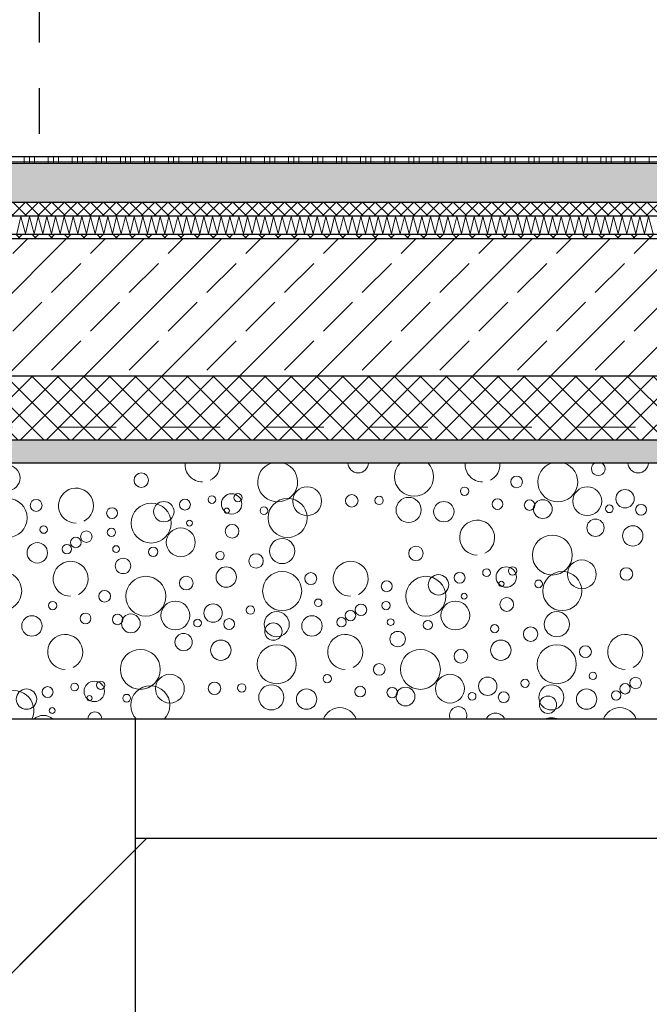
# Model space of a CAD drawing. Header units: metres. Extents: x -14.6 to 48.9, y -22.2 to 2.8.
# Tile 65 of 79: x 20.1 to 21.4, y -12 to -9.9. Entities that reach past the tile are written whole.
import ezdxf

# ---------------------------------------------------------------- set-up
doc = ezdxf.new("R2010")
doc.units = ezdxf.units.M
doc.header["$LTSCALE"] = 0.4
doc.header["$MEASUREMENT"] = 0
for name, pattern in [('Strichlinie eng', [0.115, 0.075, -0.04]), ('Strichlinie sehr weit', [0.875, 0.5, -0.375]), ('Strichlinie_ lang', [0.529167, 0.3175, -0.211667])]:
    doc.linetypes.add(name, pattern=pattern)
doc.layers.get('0').update_dxf_attribs({"color": 8, "lineweight": 9})
doc.layers.get('Defpoints').update_dxf_attribs({"color": 8, "lineweight": 9})
for name, color, linetype in [('EG__..___S_____ZEICHNEN', 8, 'Continuous'), ('Neubau__ GHIW - druckfeste Dämmung u BP', 8, 'Continuous'), ('Neubau__ GHIW - Perimeterdämmung Wand', 8, 'Continuous'), ('Neubau_A - Bodenaustausch', 8, 'Continuous'), ('Neubau_A - Sauberkeitsschicht', 8, 'Continuous'), ('Neubau_A-Bodenplatte', 8, 'Continuous'), ('Neubau_B-Bodenaufbau', 8, 'Continuous'), ('Neubau_T-Bemaßung', 8, 'Continuous')]:
    doc.layers.add(name, color=color, linetype=linetype)
doc.layers.add('S-Linien _ Schraffuren.2D', color=8, linetype='Continuous', lineweight=9)
doc.styles.add('ERSTELLTER_STIL_2', font='arial.ttf')
doc.dimstyles.new('ERSTELLTER_STIL__1', dxfattribs={"dimtxt": 0.0875, "dimasz": 0.059375, "dimexe": 0.18, "dimexo": 0.0625, "dimgap": 0, "dimtad": 1, "dimzin": 0, "dimdsep": 46, "dimtxsty": 'ERSTELLTER_STIL_2', "dimblk": 'ARROWHEAD_6', "dimblk1": 'ARROWHEAD_6', "dimblk2": 'ARROWHEAD_6', "dimcen": 0.09, "dimclrd": 7, "dimclre": 7, "dimclrt": 7, "dimazin": 0, "dimtfac": 1, "dimtdec": 4, "dimtmove": 0, "dimatfit": 3, "dimfxl": 1, "dimtolj": 1, "dimtzin": 0, "dimarcsym": 0})
doc.dimstyles.new('ERSTELLTER_STIL__2', dxfattribs={"dimtxt": 0.0875, "dimasz": 0.059375, "dimexe": 0.18, "dimexo": 0.0625, "dimgap": 0, "dimtad": 1, "dimzin": 0, "dimdsep": 46, "dimtxsty": 'ERSTELLTER_STIL_2', "dimblk": 'ARROWHEAD_6', "dimblk1": 'ARROWHEAD_6', "dimblk2": 'ARROWHEAD_6', "dimcen": 0.09, "dimclrd": 7, "dimclre": 7, "dimclrt": 7, "dimazin": 0, "dimtfac": 1, "dimtdec": 4, "dimtmove": 2, "dimatfit": 3, "dimfxl": 1, "dimtolj": 1, "dimtzin": 0, "dimarcsym": 0})
pattern_1 = [(45, (-364.88789, -10.175), (-0.035355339, 0.035355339), [0.0375, -0.0125]), (45, (-364.88789, -10.139645), (-0.035355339, 0.035355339), [0.0375, -0.0125])]

# ---------------------------------------------------------------- blocks, each defined once
blk = doc.blocks.new('*X261', base_point=(3718.7656, 0))
at = {"layer": 'Neubau_B-Bodenaufbau', "color": 7, "linetype": 'Continuous', "lineweight": 9}
for p, q in [((4103.7092, -0.169), (4103.718, -0.131)), ((4103.718, -0.131), (4103.7282, -0.169)), ((4103.7282, -0.169), (4103.737, -0.131)), ((4103.737, -0.131), (4103.7472, -0.169)), ((4103.7472, -0.169), (4103.7561, -0.131)), ((4103.7561, -0.131), (4103.7663, -0.169)), ((4103.7663, -0.169), (4103.7751, -0.131)), ((4103.7751, -0.131), (4103.7853, -0.169)), ((4103.7853, -0.169), (4103.7942, -0.131)), ((4103.7942, -0.131), (4103.8044, -0.169)), ((4103.8044, -0.169), (4103.8132, -0.131)), ((4103.8132, -0.131), (4103.8234, -0.169)), ((4103.8234, -0.169), (4103.8323, -0.131)), ((4103.8323, -0.131), (4103.8425, -0.169)), ((4103.8425, -0.169), (4103.8513, -0.131)), ((4103.8513, -0.131), (4103.8615, -0.169)), ((4103.8615, -0.169), (4103.8704, -0.131)), ((4103.8704, -0.131), (4103.8806, -0.169)), ((4103.8806, -0.169), (4103.8894, -0.131)), ((4103.8894, -0.131), (4103.8996, -0.169)), ((4103.8996, -0.169), (4103.9085, -0.131)), ((4103.9085, -0.131), (4103.9187, -0.169)), ((4103.9187, -0.169), (4103.9275, -0.131)), ((4103.9275, -0.131), (4103.9377, -0.169)), ((4103.9377, -0.169), (4103.9466, -0.131)), ((4103.9466, -0.131), (4103.9568, -0.169)), ((4103.9568, -0.169), (4103.9656, -0.131)), ((4103.9656, -0.131), (4103.9758, -0.169)), ((4103.9758, -0.169), (4103.9847, -0.131)), ((4103.9847, -0.131), (4103.9949, -0.169)), ((4103.9949, -0.169), (4104.0037, -0.131)), ((4104.0037, -0.131), (4104.0139, -0.169)), ((4104.0139, -0.169), (4104.0228, -0.131)), ((4104.0228, -0.131), (4104.033, -0.169)), ((4104.033, -0.169), (4104.0418, -0.131)), ((4104.0418, -0.131), (4104.052, -0.169)), ((4104.052, -0.169), (4104.0609, -0.131)), ((4104.0609, -0.131), (4104.0711, -0.169)), ((4104.0711, -0.169), (4104.0799, -0.131)), ((4104.0799, -0.131), (4104.0901, -0.169)), ((4104.0901, -0.169), (4104.099, -0.131)), ((4104.099, -0.131), (4104.1092, -0.169)), ((4104.1092, -0.169), (4104.118, -0.131)), ((4104.118, -0.131), (4104.1282, -0.169)), ((4104.1282, -0.169), (4104.137, -0.131)), ((4104.137, -0.131), (4104.1472, -0.169)), ((4104.1472, -0.169), (4104.1561, -0.131)), ((4104.1561, -0.131), (4104.1663, -0.169)), ((4104.1663, -0.169), (4104.1751, -0.131)), ((4104.1751, -0.131), (4104.1853, -0.169)), ((4104.1853, -0.169), (4104.1942, -0.131)), ((4104.1942, -0.131), (4104.2044, -0.169)), ((4104.2044, -0.169), (4104.2132, -0.131)), ((4104.2132, -0.131), (4104.2234, -0.169)), ((4104.2234, -0.169), (4104.2323, -0.131)), ((4104.2323, -0.131), (4104.2425, -0.169)), ((4104.2425, -0.169), (4104.2513, -0.131)), ((4104.2513, -0.131), (4104.2615, -0.169)), ((4104.2615, -0.169), (4104.2704, -0.131)), ((4104.2704, -0.131), (4104.2806, -0.169)), ((4104.2806, -0.169), (4104.2894, -0.131)), ((4104.2894, -0.131), (4104.2996, -0.169)), ((4104.2996, -0.169), (4104.3085, -0.131)), ((4104.3085, -0.131), (4104.3187, -0.169)), ((4104.3187, -0.169), (4104.3275, -0.131)), ((4104.3275, -0.131), (4104.3377, -0.169)), ((4104.3377, -0.169), (4104.3466, -0.131)), ((4104.3466, -0.131), (4104.3568, -0.169)), ((4104.3568, -0.169), (4104.3656, -0.131)), ((4104.3656, -0.131), (4104.3758, -0.169)), ((4104.3758, -0.169), (4104.3847, -0.131)), ((4104.3847, -0.131), (4104.3949, -0.169)), ((4104.3949, -0.169), (4104.4037, -0.131)), ((4104.4037, -0.131), (4104.4139, -0.169)), ((4104.4139, -0.169), (4104.4228, -0.131)), ((4104.4228, -0.131), (4104.433, -0.169)), ((4104.433, -0.169), (4104.4418, -0.131)), ((4104.4418, -0.131), (4104.452, -0.169)), ((4104.452, -0.169), (4104.4609, -0.131)), ((4104.4609, -0.131), (4104.4711, -0.169)), ((4104.4711, -0.169), (4104.4799, -0.131)), ((4104.4799, -0.131), (4104.4901, -0.169)), ((4104.4901, -0.169), (4104.499, -0.131)), ((4104.499, -0.131), (4104.5092, -0.169)), ((4104.5092, -0.169), (4104.518, -0.131)), ((4104.518, -0.131), (4104.5282, -0.169)), ((4104.5282, -0.169), (4104.537, -0.131)), ((4104.537, -0.131), (4104.5472, -0.169)), ((4104.5472, -0.169), (4104.5561, -0.131)), ((4104.5561, -0.131), (4104.5663, -0.169)), ((4104.5663, -0.169), (4104.5751, -0.131)), ((4104.5751, -0.131), (4104.5853, -0.169)), ((4104.5853, -0.169), (4104.5942, -0.131)), ((4104.5942, -0.131), (4104.6044, -0.169)), ((4104.6044, -0.169), (4104.6132, -0.131)), ((4104.6132, -0.131), (4104.6234, -0.169)), ((4104.6234, -0.169), (4104.6323, -0.131)), ((4104.6323, -0.131), (4104.6425, -0.169)), ((4104.6425, -0.169), (4104.6513, -0.131)), ((4104.6513, -0.131), (4104.6615, -0.169)), ((4104.6615, -0.169), (4104.6704, -0.131)), ((4104.6704, -0.131), (4104.6806, -0.169)), ((4104.6806, -0.169), (4104.6894, -0.131)), ((4104.6894, -0.131), (4104.6996, -0.169)), ((4104.6996, -0.169), (4104.7085, -0.131)), ((4104.7085, -0.131), (4104.7187, -0.169)), ((4104.7187, -0.169), (4104.7275, -0.131)), ((4104.7275, -0.131), (4104.7377, -0.169)), ((4104.7377, -0.169), (4104.7466, -0.131)), ((4104.7466, -0.131), (4104.7568, -0.169)), ((4104.7568, -0.169), (4104.7656, -0.131)), ((4104.7656, -0.131), (4104.7758, -0.169)), ((4104.7758, -0.169), (4104.7847, -0.131)), ((4104.7847, -0.131), (4104.7949, -0.169)), ((4104.7949, -0.169), (4104.8037, -0.131)), ((4104.8037, -0.131), (4104.8139, -0.169)), ((4104.8139, -0.169), (4104.8228, -0.131)), ((4104.8228, -0.131), (4104.833, -0.169)), ((4104.833, -0.169), (4104.8418, -0.131)), ((4104.8418, -0.131), (4104.852, -0.169)), ((4104.852, -0.169), (4104.8609, -0.131)), ((4104.8609, -0.131), (4104.8711, -0.169)), ((4104.8711, -0.169), (4104.8799, -0.131)), ((4104.8799, -0.131), (4104.8901, -0.169)), ((4104.8901, -0.169), (4104.899, -0.131)), ((4104.899, -0.131), (4104.9092, -0.169)), ((4104.9092, -0.169), (4104.918, -0.131)), ((4104.918, -0.131), (4104.9282, -0.169)), ((4104.9282, -0.169), (4104.937, -0.131)), ((4104.937, -0.131), (4104.9472, -0.169)), ((4104.9472, -0.169), (4104.9561, -0.131)), ((4104.9561, -0.131), (4104.9663, -0.169)), ((4104.9663, -0.169), (4104.9751, -0.131)), ((4104.9751, -0.131), (4104.9853, -0.169)), ((4104.9853, -0.169), (4104.9942, -0.131)), ((4104.9942, -0.131), (4105.0044, -0.169)), ((4105.0044, -0.169), (4105.0132, -0.131)), ((4105.0132, -0.131), (4105.0234, -0.169)), ((4105.0234, -0.169), (4105.0323, -0.131)), ((4105.0323, -0.131), (4105.0425, -0.169)), ((4105.0425, -0.169), (4105.0513, -0.131)), ((4105.0513, -0.131), (4105.0615, -0.169)), ((4105.0615, -0.169), (4105.0704, -0.131)), ((4105.0704, -0.131), (4105.0806, -0.169)), ((4105.0806, -0.169), (4105.0894, -0.131)), ((4105.0894, -0.131), (4105.0996, -0.169))]:
    blk.add_line(p, q, dxfattribs=at)
blk = doc.blocks.new('*X262', base_point=(3718.7656, 0))
at = {"layer": 'Neubau_B-Bodenaufbau', "color": 7, "linetype": 'Continuous', "lineweight": 9}
for p, q in [((4103.7256, 0), (4103.7256, -0.015)), ((4103.7369, 0), (4103.7369, -0.015)), ((4103.7481, 0), (4103.7481, -0.015)), ((4103.7781, 0), (4103.7781, -0.015)), ((4103.7894, 0), (4103.7894, -0.015)), ((4103.8006, 0), (4103.8006, -0.015)), ((4103.8306, 0), (4103.8306, -0.015)), ((4103.8419, 0), (4103.8419, -0.015)), ((4103.8531, 0), (4103.8531, -0.015)), ((4103.8831, 0), (4103.8831, -0.015)), ((4103.8944, 0), (4103.8944, -0.015)), ((4103.9056, 0), (4103.9056, -0.015)), ((4103.9356, 0), (4103.9356, -0.015)), ((4103.9469, 0), (4103.9469, -0.015)), ((4103.9581, 0), (4103.9581, -0.015)), ((4103.9881, 0), (4103.9881, -0.015)), ((4103.9994, 0), (4103.9994, -0.015)), ((4104.0106, 0), (4104.0106, -0.015)), ((4104.0406, 0), (4104.0406, -0.015)), ((4104.0519, 0), (4104.0519, -0.015)), ((4104.0631, 0), (4104.0631, -0.015)), ((4104.0931, 0), (4104.0931, -0.015)), ((4104.1044, 0), (4104.1044, -0.015)), ((4104.1156, 0), (4104.1156, -0.015)), ((4104.1456, 0), (4104.1456, -0.015)), ((4104.1569, 0), (4104.1569, -0.015)), ((4104.1681, 0), (4104.1681, -0.015)), ((4104.1981, 0), (4104.1981, -0.015)), ((4104.2094, 0), (4104.2094, -0.015)), ((4104.2206, 0), (4104.2206, -0.015)), ((4104.2506, 0), (4104.2506, -0.015)), ((4104.2619, 0), (4104.2619, -0.015)), ((4104.2731, 0), (4104.2731, -0.015)), ((4104.3031, 0), (4104.3031, -0.015)), ((4104.3144, 0), (4104.3144, -0.015)), ((4104.3256, 0), (4104.3256, -0.015)), ((4104.3556, 0), (4104.3556, -0.015)), ((4104.3669, 0), (4104.3669, -0.015)), ((4104.3781, 0), (4104.3781, -0.015)), ((4104.4081, 0), (4104.4081, -0.015)), ((4104.4194, 0), (4104.4194, -0.015)), ((4104.4306, 0), (4104.4306, -0.015)), ((4104.4606, 0), (4104.4606, -0.015)), ((4104.4719, 0), (4104.4719, -0.015)), ((4104.4831, 0), (4104.4831, -0.015)), ((4104.5131, 0), (4104.5131, -0.015)), ((4104.5244, 0), (4104.5244, -0.015)), ((4104.5356, 0), (4104.5356, -0.015)), ((4104.5656, 0), (4104.5656, -0.015)), ((4104.5769, 0), (4104.5769, -0.015)), ((4104.5881, 0), (4104.5881, -0.015)), ((4104.6181, 0), (4104.6181, -0.015)), ((4104.6294, 0), (4104.6294, -0.015)), ((4104.6406, 0), (4104.6406, -0.015)), ((4104.6706, 0), (4104.6706, -0.015)), ((4104.6819, 0), (4104.6819, -0.015)), ((4104.6931, 0), (4104.6931, -0.015)), ((4104.7231, 0), (4104.7231, -0.015)), ((4104.7344, 0), (4104.7344, -0.015)), ((4104.7456, 0), (4104.7456, -0.015)), ((4104.7756, 0), (4104.7756, -0.015)), ((4104.7869, 0), (4104.7869, -0.015)), ((4104.7981, 0), (4104.7981, -0.015)), ((4104.8281, 0), (4104.8281, -0.015)), ((4104.8394, 0), (4104.8394, -0.015)), ((4104.8506, 0), (4104.8506, -0.015)), ((4104.8806, 0), (4104.8806, -0.015)), ((4104.8919, 0), (4104.8919, -0.015)), ((4104.9031, 0), (4104.9031, -0.015)), ((4104.9331, 0), (4104.9331, -0.015)), ((4104.9444, 0), (4104.9444, -0.015)), ((4104.9556, 0), (4104.9556, -0.015)), ((4104.9856, 0), (4104.9856, -0.015)), ((4104.9969, 0), (4104.9969, -0.015)), ((4105.0081, 0), (4105.0081, -0.015)), ((4105.0381, 0), (4105.0381, -0.015)), ((4105.0494, 0), (4105.0494, -0.015)), ((4105.0606, 0), (4105.0606, -0.015)), ((4105.0906, 0), (4105.0906, -0.015)), ((4103.6956, -0.0112), (4103.7481, -0.0112)), ((4103.7481, -0.0112), (4103.8006, -0.0112)), ((4103.8006, -0.0112), (4103.8531, -0.0112)), ((4103.8531, -0.0112), (4103.9056, -0.0112)), ((4103.9056, -0.0112), (4103.9581, -0.0112)), ((4103.9581, -0.0112), (4104.0106, -0.0112)), ((4104.0106, -0.0112), (4104.0631, -0.0112)), ((4104.0631, -0.0112), (4104.1156, -0.0112)), ((4104.1156, -0.0112), (4104.1681, -0.0112)), ((4104.1681, -0.0112), (4104.2206, -0.0112)), ((4104.2206, -0.0112), (4104.2731, -0.0112)), ((4104.2731, -0.0112), (4104.3256, -0.0112)), ((4104.3256, -0.0112), (4104.3781, -0.0112)), ((4104.3781, -0.0112), (4104.4306, -0.0112)), ((4104.4306, -0.0112), (4104.4831, -0.0112)), ((4104.4831, -0.0112), (4104.5356, -0.0112)), ((4104.5356, -0.0112), (4104.5881, -0.0112)), ((4104.5881, -0.0112), (4104.6406, -0.0112)), ((4104.6406, -0.0112), (4104.6931, -0.0112)), ((4104.6931, -0.0112), (4104.7456, -0.0112)), ((4104.7456, -0.0112), (4104.7981, -0.0112)), ((4104.7981, -0.0112), (4104.8506, -0.0112)), ((4104.8506, -0.0112), (4104.9031, -0.0112)), ((4104.9031, -0.0112), (4104.9556, -0.0112)), ((4104.9556, -0.0112), (4105.0081, -0.0112)), ((4105.0081, -0.0112), (4105.0606, -0.0112)), ((4105.0606, -0.0112), (4105.1131, -0.0112))]:
    blk.add_line(p, q, dxfattribs=at)
blk = doc.blocks.new('*X277', base_point=(3718.7656, 0))
at = {"layer": 'Neubau_A - Bodenaustausch', "color": 253, "linetype": 'Continuous', "lineweight": 9, "true_color": 0x9f9f9f}
for centre, radius in [((4103.6891, -0.7025), 0.0275), ((4103.9814, -0.7075), 0.0158), ((4104.8012, -0.7113), 0.0128), ((4104.3438, -0.7534), 0.0315), ((4104.6876, -0.7316), 0.00908), ((4104.9557, -0.7534), 0.0315), ((4105.0382, -0.7481), 0.0201), ((4103.6891, -0.7899), 0.0427), ((4103.7517, -0.7627), 0.013), ((4104.0767, -0.7608), 0.0119), ((4104.1356, -0.7498), 0.00837), ((4104.1787, -0.7593), 0.0223), ((4104.1925, -0.7458), 0.00908), ((4104.301, -0.7899), 0.0427), ((4104.4412, -0.7527), 0.0137), ((4104.5009, -0.7518), 0.00908), ((4104.5654, -0.7725), 0.0275), ((4104.7596, -0.7598), 0.0117), ((4104.8296, -0.762), 0.0115), ((4104.8586, -0.7706), 0.0205), ((4103.9175, -0.7795), 0.0119), ((4104.003, -0.8013), 0.0436), ((4104.0306, -0.7763), 0.0223), ((4104.1681, -0.7742), 0.00574), ((4104.2493, -0.7742), 0.00837), ((4104.6424, -0.7763), 0.0223), ((4105.0042, -0.7701), 0.00837), ((4105.0732, -0.7721), 0.0118), ((4104.0866, -0.8013), 0.00642), ((4104.9737, -0.8116), 0.0189), ((4103.768, -0.8155), 0.00812), ((4103.9161, -0.8216), 0.00908), ((4104.0675, -0.8434), 0.0315), ((4104.1798, -0.8193), 0.015), ((4105.0551, -0.8293), 0.0223), ((4103.8383, -0.8436), 0.0115), ((4103.8613, -0.831), 0.0126), ((4104.2891, -0.8625), 0.0275), ((4104.8793, -0.8713), 0.0436), ((4103.7542, -0.8663), 0.0223), ((4103.8187, -0.8581), 0.0103), ((4103.9262, -0.8581), 0.00732), ((4104.0074, -0.8642), 0.0101), ((4104.5814, -0.8675), 0.0158), ((4103.9415, -0.895), 0.0169), ((4104.1535, -0.8723), 0.00908), ((4104.232, -0.8841), 0.0158), ((4104.9438, -0.9134), 0.0315), ((4104.1669, -0.9193), 0.0223), ((4104.7356, -0.9098), 0.00837), ((4104.7787, -0.9193), 0.0223), ((4104.7925, -0.9058), 0.00908), ((4105.0412, -0.9127), 0.0137), ((4103.6773, -0.9499), 0.0427), ((4103.9912, -0.9613), 0.0436), ((4104.0797, -0.9325), 0.015), ((4104.2891, -0.9499), 0.0427), ((4104.3517, -0.9227), 0.013), ((4104.603, -0.9613), 0.0436), ((4104.6306, -0.9363), 0.0223), ((4104.6767, -0.9208), 0.0119), ((4104.8493, -0.9342), 0.00837), ((4104.901, -0.9499), 0.0427), ((4104.5175, -0.9395), 0.0119), ((4104.7681, -0.9342), 0.00574), ((4103.9012, -0.9613), 0.0128), ((4104.368, -0.9755), 0.00812), ((4104.6866, -0.9613), 0.00642), ((4104.7798, -0.9793), 0.015), ((4103.7876, -0.9816), 0.00908), ((4104.0557, -1.0034), 0.0315), ((4104.1382, -0.9981), 0.0201), ((4104.2198, -0.9917), 0.00908), ((4104.4613, -0.991), 0.0126), ((4104.5161, -0.9816), 0.00908), ((4104.6675, -1.0034), 0.0315), ((4103.7424, -1.0263), 0.0223), ((4103.8596, -1.0098), 0.0117), ((4103.9296, -1.012), 0.0115), ((4103.9586, -1.0206), 0.0205), ((4104.1042, -1.0201), 0.00837), ((4104.1732, -1.0221), 0.0118), ((4104.2772, -1.0225), 0.0275), ((4104.3542, -1.0263), 0.0223), ((4104.4187, -1.0181), 0.0103), ((4104.4383, -1.0036), 0.0115), ((4104.5262, -1.0181), 0.00732), ((4104.8891, -1.0225), 0.0275), ((4104.2699, -1.0386), 0.0189), ((4104.6074, -1.0242), 0.0101), ((4104.7535, -1.0323), 0.00908), ((4104.832, -1.0441), 0.0158), ((4104.0737, -1.0616), 0.0189), ((4104.5415, -1.055), 0.0169), ((4104.1551, -1.0793), 0.0223), ((4104.2773, -1.1099), 0.0427), ((4104.7669, -1.0793), 0.0223), ((4104.8891, -1.1099), 0.0427), ((4104.9517, -1.0827), 0.013), ((4103.9793, -1.1213), 0.0436), ((4104.5912, -1.1213), 0.0436), ((4104.6797, -1.0925), 0.015), ((4104.5012, -1.1213), 0.0128), ((4104.0438, -1.1634), 0.0315), ((4104.3876, -1.1416), 0.00908), ((4104.6557, -1.1634), 0.0315), ((4104.7382, -1.1581), 0.0201), ((4104.968, -1.1355), 0.00812), ((4105.0613, -1.151), 0.0126), ((4103.7767, -1.1708), 0.0119), ((4103.8356, -1.1598), 0.00837), ((4103.8787, -1.1693), 0.0223), ((4103.8925, -1.1558), 0.00908), ((4104.1412, -1.1627), 0.0137), ((4104.2009, -1.1618), 0.00908), ((4104.2654, -1.1825), 0.0275), ((4104.4596, -1.1698), 0.0117), ((4104.5296, -1.172), 0.0115), ((4104.5586, -1.1806), 0.0205), ((4104.8198, -1.1517), 0.00908), ((4104.8772, -1.1825), 0.0275), ((4105.0383, -1.1636), 0.0115), ((4103.7306, -1.1863), 0.0223), ((4103.8681, -1.1842), 0.00574), ((4103.9493, -1.1842), 0.00837), ((4104.3424, -1.1863), 0.0223), ((4104.7042, -1.1801), 0.00837), ((4104.7732, -1.1821), 0.0118), ((4104.8699, -1.1986), 0.0189), ((4104.9542, -1.1863), 0.0223), ((4105.0187, -1.1781), 0.0103), ((4103.7866, -1.2113), 0.00642)]:
    blk.add_circle(centre, radius, dxfattribs=at)
for centre, radius, start, end in [((4104.1151, -0.6731), 0.0382, 175.2996, 270), ((4104.1151, -0.6731), 0.0382, 296.5651, 4.7004), ((4104.2793, -0.7113), 0.0436, 108.3904, 71.6096), ((4104.3737, -0.6516), 0.0189, 255.8768, 284.1232), ((4104.4551, -0.6693), 0.0223, 181.7744, 358.2256), ((4104.5773, -0.6999), 0.0427, 135.6217, 44.3783), ((4104.7269, -0.6731), 0.0382, 175.2996, 270), ((4104.7269, -0.6731), 0.0382, 296.5651, 4.7004), ((4104.8912, -0.7113), 0.0436, 108.3904, 71.6096), ((4104.9797, -0.6825), 0.015, 123.5219, 56.4781), ((4105.0669, -0.6693), 0.0223, 181.7744, 358.2256), ((4103.8387, -0.7631), 0.0382, 296.5651, 270), ((4104.7151, -0.8331), 0.0382, 296.5651, 270), ((4103.8269, -0.9231), 0.0382, 296.5651, 270), ((4104.4387, -0.9231), 0.0382, 296.5651, 270), ((4103.8151, -1.0831), 0.0382, 296.5651, 270), ((4104.4269, -1.0831), 0.0382, 296.5651, 270), ((4105.0387, -1.0831), 0.0382, 296.5651, 270), ((4104.001, -1.1999), 0.0427, 315.1355, 224.8645), ((4103.703, -1.2113), 0.0436, 334.6202, 205.3798), ((4104.4151, -1.2431), 0.0382, 20.1035, 159.8965), ((4104.6737, -1.2216), 0.0189, 333.7844, 206.2156), ((4105.0269, -1.2431), 0.0382, 20.1035, 159.8965), ((4103.7675, -1.2534), 0.0315, 47.8434, 132.1566), ((4103.8798, -1.2293), 0.015, 357.4243, 182.5757), ((4104.7551, -1.2393), 0.0223, 24.7065, 155.2935), ((4104.8773, -1.2699), 0.0427, 68.9917, 111.0083)]:
    blk.add_arc(centre, radius, start, end, dxfattribs=at)
blk = doc.blocks.new('ARROWHEAD_6')
at = {"color": 0, "linetype": 'Continuous', "lineweight": 0}
for p, q in [((-0.5, -0.5), (0.5, 0.5)), ((0, 0), (-1, 0))]:
    blk.add_line(p, q, dxfattribs=at)
blk = doc.blocks.new('*D309')
at = {"layer": 'Defpoints', "color": 0, "linetype": 'Continuous', "transparency": 16777216}
for p in [(5.5166, -10.355), (23.73, -10.355), (5.7105, -10.655)]:
    blk.add_point(p, dxfattribs=at)
at = {"layer": 'Neubau_T-Bemaßung', "linetype": 'Continuous', "lineweight": -2, "transparency": 16777216}
for p, q in [((5.5166, -10.2956), (5.5166, -10.2363)), ((23.6675, -10.355), (5.3366, -10.355)), ((5.5166, -10.355), (5.5166, -10.3917)), ((5.5166, -10.655), (5.5166, -10.6186)), ((5.648, -10.655), (5.3366, -10.655)), ((5.5166, -10.7144), (5.5166, -10.7738))]:
    blk.add_line(p, q, dxfattribs=at)
at = {"layer": 'Neubau_T-Bemaßung', "linetype": 'Continuous', "lineweight": -2, "transparency": 16777216, "xscale": 0.059375, "yscale": 0.059375, "zscale": 0.059375}
for p, rotation in [((5.5166, -10.355), 270), ((5.5166, -10.655), 90)]:
    blk.add_blockref('ARROWHEAD_6', p, dxfattribs=dict(at, rotation=rotation))
at = {"layer": 'Neubau_T-Bemaßung', "linetype": 'Continuous', "transparency": 16777216, "insert": (5.5166, -10.5051), "char_height": 0.0875, "attachment_point": 5, "rotation": 90, "style": 'ERSTELLTER_STIL_2'}
blk.add_mtext('\\A1;0.30', dxfattribs=at)
blk = doc.blocks.new('*D310')
at = {"layer": 'Defpoints', "color": 0, "linetype": 'Continuous', "transparency": 16777216}
for p in [(-9.662, -10.175), (5.4029, -10.175), (23.73, -10.355)]:
    blk.add_point(p, dxfattribs=at)
at = {"layer": 'Neubau_T-Bemaßung', "linetype": 'Continuous', "lineweight": -2, "transparency": 16777216}
for p, q in [((5.4029, -10.175), (5.4029, -10.0772)), ((-9.5995, -10.175), (5.5829, -10.175)), ((5.4029, -10.2956), (5.4029, -10.2344)), ((23.6675, -10.355), (5.2229, -10.355))]:
    blk.add_line(p, q, dxfattribs=at)
at = {"layer": 'Neubau_T-Bemaßung', "linetype": 'Continuous', "lineweight": -2, "transparency": 16777216, "xscale": 0.059375, "yscale": 0.059375, "zscale": 0.059375}
for p, rotation in [((5.4029, -10.175), 90), ((5.4029, -10.355), 270)]:
    blk.add_blockref('ARROWHEAD_6', p, dxfattribs=dict(at, rotation=rotation))
at = {"layer": 'Neubau_T-Bemaßung', "linetype": 'Continuous', "transparency": 16777216, "insert": (5.5166, -10.0772), "char_height": 0.0875, "attachment_point": 5, "rotation": 90, "style": 'ERSTELLTER_STIL_2'}
blk.add_mtext('\\A1;0.18', dxfattribs=at)
blk = doc.blocks.new('*D323')
at = {"layer": 'Defpoints', "color": 0, "linetype": 'Continuous', "transparency": 16777216}
for p in [(5.8666, -10.355), (23.73, -10.355), (5.7105, -10.655)]:
    blk.add_point(p, dxfattribs=at)
at = {"layer": 'Neubau_T-Bemaßung', "linetype": 'Continuous', "lineweight": -2, "transparency": 16777216}
for p, q in [((5.8666, -10.2956), (5.8666, -10.2363)), ((23.6675, -10.355), (5.6866, -10.355)), ((5.8666, -10.355), (5.8666, -10.3917)), ((5.8666, -10.655), (5.8666, -10.6186)), ((5.773, -10.655), (6.0466, -10.655)), ((5.8666, -10.7144), (5.8666, -10.7738))]:
    blk.add_line(p, q, dxfattribs=at)
at = {"layer": 'Neubau_T-Bemaßung', "linetype": 'Continuous', "lineweight": -2, "transparency": 16777216, "xscale": 0.059375, "yscale": 0.059375, "zscale": 0.059375}
for p, rotation in [((5.8666, -10.355), 270), ((5.8666, -10.655), 90)]:
    blk.add_blockref('ARROWHEAD_6', p, dxfattribs=dict(at, rotation=rotation))
at = {"layer": 'Neubau_T-Bemaßung', "linetype": 'Continuous', "transparency": 16777216, "insert": (5.8666, -10.5051), "char_height": 0.0875, "attachment_point": 5, "rotation": 90, "style": 'ERSTELLTER_STIL_2'}
blk.add_mtext('\\A1;0.30', dxfattribs=at)
blk = doc.blocks.new('*D324')
at = {"layer": 'Defpoints', "color": 0, "linetype": 'Continuous', "transparency": 16777216}
for p in [(5.8666, -6.495), (23.555, -6.495), (23.73, -10.355)]:
    blk.add_point(p, dxfattribs=at)
at = {"layer": 'Neubau_T-Bemaßung', "linetype": 'Continuous', "lineweight": -2, "transparency": 16777216}
for p, q in [((23.4925, -6.495), (5.6866, -6.495)), ((5.8666, -6.5544), (5.8666, -8.3149)), ((5.8666, -10.2956), (5.8666, -8.5421)), ((23.6675, -10.355), (5.6866, -10.355))]:
    blk.add_line(p, q, dxfattribs=at)
at = {"layer": 'Neubau_T-Bemaßung', "linetype": 'Continuous', "lineweight": -2, "transparency": 16777216, "xscale": 0.059375, "yscale": 0.059375, "zscale": 0.059375}
for p, rotation in [((5.8666, -6.495), 90), ((5.8666, -10.355), 270)]:
    blk.add_blockref('ARROWHEAD_6', p, dxfattribs=dict(at, rotation=rotation))
at = {"layer": 'Neubau_T-Bemaßung', "linetype": 'Continuous', "transparency": 16777216, "insert": (5.8666, -8.4285), "char_height": 0.0875, "attachment_point": 5, "rotation": 90, "style": 'ERSTELLTER_STIL_2'}
blk.add_mtext('\\A1;3.86', dxfattribs=at)
blk = doc.blocks.new('*D331')
at = {"layer": 'Defpoints', "color": 0, "linetype": 'Continuous', "transparency": 16777216}
for p in [(17.9513, -10.355), (23.73, -10.355), (16.205, -10.655)]:
    blk.add_point(p, dxfattribs=at)
at = {"layer": 'Neubau_T-Bemaßung', "linetype": 'Continuous', "lineweight": -2, "transparency": 16777216}
for p, q in [((17.9513, -10.2956), (17.9513, -10.2363)), ((23.6675, -10.355), (17.7713, -10.355)), ((17.9513, -10.355), (17.9513, -10.3917)), ((17.9513, -10.655), (17.9513, -10.6186)), ((16.2675, -10.655), (18.1313, -10.655)), ((17.9513, -10.7144), (17.9513, -10.7738))]:
    blk.add_line(p, q, dxfattribs=at)
at = {"layer": 'Neubau_T-Bemaßung', "linetype": 'Continuous', "lineweight": -2, "transparency": 16777216, "xscale": 0.059375, "yscale": 0.059375, "zscale": 0.059375}
for p, rotation in [((17.9513, -10.355), 270), ((17.9513, -10.655), 90)]:
    blk.add_blockref('ARROWHEAD_6', p, dxfattribs=dict(at, rotation=rotation))
at = {"layer": 'Neubau_T-Bemaßung', "linetype": 'Continuous', "transparency": 16777216, "insert": (17.9513, -10.5051), "char_height": 0.0875, "attachment_point": 5, "rotation": 90, "style": 'ERSTELLTER_STIL_2'}
blk.add_mtext('\\A1;0.30', dxfattribs=at)
blk = doc.blocks.new('*D332')
at = {"layer": 'Defpoints', "color": 0, "linetype": 'Continuous', "transparency": 16777216}
for p in [(-9.662, -10.175), (18.0125, -10.175), (23.73, -10.355)]:
    blk.add_point(p, dxfattribs=at)
at = {"layer": 'Neubau_T-Bemaßung', "linetype": 'Continuous', "lineweight": -2, "transparency": 16777216}
for p, q in [((-9.5995, -10.175), (18.1925, -10.175)), ((18.0125, -10.2956), (18.0125, -10.2344)), ((23.6675, -10.355), (17.8325, -10.355))]:
    blk.add_line(p, q, dxfattribs=at)
at = {"layer": 'Neubau_T-Bemaßung', "linetype": 'Continuous', "lineweight": -2, "transparency": 16777216, "xscale": 0.059375, "yscale": 0.059375, "zscale": 0.059375}
for p, rotation in [((18.0125, -10.175), 90), ((18.0125, -10.355), 270)]:
    blk.add_blockref('ARROWHEAD_6', p, dxfattribs=dict(at, rotation=rotation))
at = {"layer": 'Neubau_T-Bemaßung', "linetype": 'Continuous', "transparency": 16777216, "insert": (17.9513, -10.0532), "char_height": 0.0875, "attachment_point": 5, "rotation": 90, "style": 'ERSTELLTER_STIL_2'}
blk.add_mtext('\\A1;0.18', dxfattribs=at)
blk = doc.blocks.new('*D343')
at = {"layer": 'Defpoints', "color": 0, "linetype": 'Continuous', "transparency": 16777216}
for p in [(18.3013, -10.355), (23.73, -10.355), (18.488, -10.655)]:
    blk.add_point(p, dxfattribs=at)
at = {"layer": 'Neubau_T-Bemaßung', "linetype": 'Continuous', "lineweight": -2, "transparency": 16777216}
for p, q in [((18.3013, -10.2956), (18.3013, -10.2363)), ((23.6675, -10.355), (18.1213, -10.355)), ((18.3013, -10.355), (18.3013, -10.3917)), ((18.3013, -10.655), (18.3013, -10.6186)), ((18.4255, -10.655), (18.1213, -10.655)), ((18.3013, -10.7144), (18.3013, -10.7738))]:
    blk.add_line(p, q, dxfattribs=at)
at = {"layer": 'Neubau_T-Bemaßung', "linetype": 'Continuous', "lineweight": -2, "transparency": 16777216, "xscale": 0.059375, "yscale": 0.059375, "zscale": 0.059375}
for p, rotation in [((18.3013, -10.355), 270), ((18.3013, -10.655), 90)]:
    blk.add_blockref('ARROWHEAD_6', p, dxfattribs=dict(at, rotation=rotation))
at = {"layer": 'Neubau_T-Bemaßung', "linetype": 'Continuous', "transparency": 16777216, "insert": (18.3013, -10.5051), "char_height": 0.0875, "attachment_point": 5, "rotation": 90, "style": 'ERSTELLTER_STIL_2'}
blk.add_mtext('\\A1;0.30', dxfattribs=at)
blk = doc.blocks.new('*D344')
at = {"layer": 'Defpoints', "color": 0, "linetype": 'Continuous', "transparency": 16777216}
for p in [(18.3013, -6.495), (23.555, -6.495), (23.73, -10.355)]:
    blk.add_point(p, dxfattribs=at)
at = {"layer": 'Neubau_T-Bemaßung', "linetype": 'Continuous', "lineweight": -2, "transparency": 16777216}
for p, q in [((23.4925, -6.495), (18.1213, -6.495)), ((18.3013, -6.5544), (18.3013, -8.3149)), ((18.3013, -10.2956), (18.3013, -8.5421)), ((23.6675, -10.355), (18.1213, -10.355))]:
    blk.add_line(p, q, dxfattribs=at)
at = {"layer": 'Neubau_T-Bemaßung', "linetype": 'Continuous', "lineweight": -2, "transparency": 16777216, "xscale": 0.059375, "yscale": 0.059375, "zscale": 0.059375}
for p, rotation in [((18.3013, -6.495), 90), ((18.3013, -10.355), 270)]:
    blk.add_blockref('ARROWHEAD_6', p, dxfattribs=dict(at, rotation=rotation))
at = {"layer": 'Neubau_T-Bemaßung', "linetype": 'Continuous', "transparency": 16777216, "insert": (18.3013, -8.4285), "char_height": 0.0875, "attachment_point": 5, "rotation": 90, "style": 'ERSTELLTER_STIL_2'}
blk.add_mtext('\\A1;3.86', dxfattribs=at)

msp = doc.modelspace()

# ---------------------------------------------------------------- hatches: boundary and pattern name
at = {"layer": 'Neubau__ GHIW - druckfeste Dämmung u BP', "linetype": 'Continuous'}
h = msp.add_hatch(dxfattribs=at)
h.set_pattern_fill('DÄMMUNG__HART_1_0002', color=256, style=0, pattern_type=2)
h.set_pattern_definition([(45, (-364.88789, -10.175), (-0.0282842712, 0.0282842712), []), (135, (-364.88789, -10.175), (0.0282842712, 0.0282842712), [])])
h.paths.add_polyline_path([(23.23, -10.655), (16.205, -10.655), (16.205, -10.795), (23.23, -10.795)])
at = {"layer": 'Neubau_A - Sauberkeitsschicht', "linetype": 'Continuous'}
h = msp.add_hatch(dxfattribs=at)
h.set_pattern_fill('BETON__UNBEWEHRT_0002', color=256, style=0, pattern_type=2)
h.set_pattern_definition(pattern_1)
h.paths.add_polyline_path([(16.345, -10.845), (23.09, -10.845), (23.09, -10.795), (16.345, -10.795)])
at = {"layer": 'Neubau_A-Bodenplatte', "linetype": 'Continuous'}
h = msp.add_hatch(dxfattribs=at)
h.set_pattern_fill('BETON__STAHLBETON_0002', color=256, style=0, pattern_type=2)
h.set_pattern_definition([(45, (-364.88789, -10.175), (-0.084852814, 0.084852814), []), (45, (-364.93032, -10.13257), (-0.084852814, 0.084852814), [0.09, -0.03])])
h.paths.add_polyline_path([(15.2, -10.655), (23.73, -10.655), (23.73, -10.355), (15.2, -10.355)])
at = {"layer": 'Neubau_B-Bodenaufbau', "linetype": 'Continuous'}
h = msp.add_hatch(dxfattribs=at)
h.set_pattern_fill('BETON__UNBEWEHRT_0002', color=256, style=0, pattern_type=2)
h.set_pattern_definition(pattern_1)
h.paths.add_polyline_path([(18.915, -10.19), (18.915, -10.275), (23.59, -10.275), (23.59, -10.19)])
h = msp.add_hatch(dxfattribs=at)
h.set_pattern_fill('DÄMMUNG__HART_2_0002', color=256, style=0, pattern_type=2)
h.set_pattern_definition([(45, (-364.88789, -10.175), (-0.0141421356, 0.0141421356), []), (135, (-364.88789, -10.175), (0.0141421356, 0.0141421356), [])])
h.paths.add_polyline_path([(18.915, -10.275), (18.915, -10.305), (23.59, -10.305), (23.59, -10.275)])
h = msp.add_hatch(dxfattribs=at)
h.set_pattern_fill('GUßASPHALT_0002', color=256, style=0, pattern_type=2)
h.set_pattern_definition([(45, (-364.88789, -10.175), (-0.0176776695, 0.0176776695), []), (135, (-364.88789, -10.175), (0.0176776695, 0.0176776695), [])])
h.paths.add_polyline_path([(18.915, -10.355), (23.59, -10.355), (23.59, -10.345), (18.915, -10.345)])

# ---------------------------------------------------------------- linework, layer by layer
at = {"layer": 'EG__..___S_____ZEICHNEN'}
msp.add_lwpolyline([(48.9493, -22.195), (-14.6281, -22.195), (-14.6281, -10.5712), (-14.6281, -10.5712), (-5.2214, -10.4871), (-5.2197, -10.4873), (-4.9131, -10.4869), (-4.6068, -10.4875), (-4.606, -10.4874), (-4.475, -10.49), (-3.1708, -10.5156), (-2.025, -10.5459), (-1.8822, -10.5496), (-1.8822, -15.515), (-1.785, -15.515), (-0.445, -15.515), (5.81, -15.515), (5.95, -15.655), (15.52, -15.655), (16.3501, -15.655), (20.3401, -11.665), (24.87, -11.665), (25.7684, -10.7666), (33.2018, -10.7666)], dxfattribs=at)
at = {"layer": 'Neubau__ GHIW - druckfeste Dämmung u BP', "linetype": 'Continuous'}
for p, q in [((23.09, -10.795), (16.345, -10.795)), ((20.315, -11.665), (23.09, -11.665))]:
    msp.add_line(p, q, dxfattribs=at)
at = {"layer": 'Neubau__ GHIW - Perimeterdämmung Wand', "linetype": 'Continuous'}
msp.add_line((20.315, -14.395), (20.315, -11.405), dxfattribs=at)
at = {"layer": 'Neubau_A - Bodenaustausch', "linetype": 'Continuous'}
msp.add_line((23.09, -11.405), (17.145, -11.405), dxfattribs=at)
at = {"layer": 'Neubau_A - Sauberkeitsschicht', "linetype": 'Continuous'}
msp.add_line((23.09, -10.845), (16.345, -10.845), dxfattribs=at)
at = {"layer": 'Neubau_A-Bodenplatte', "linetype": 'Continuous'}
for p, q in [((23.59, -10.355), (18.915, -10.355)), ((23.23, -10.655), (16.205, -10.655))]:
    msp.add_line(p, q, dxfattribs=at)
at = {"layer": 'Neubau_B-Bodenaufbau', "linetype": 'Continuous'}
for p, q in [((23.59, -10.19), (18.915, -10.19)), ((23.59, -10.275), (18.915, -10.275)), ((23.59, -10.305), (18.915, -10.305)), ((23.59, -10.345), (18.915, -10.345))]:
    msp.add_line(p, q, dxfattribs=at)
at = {"layer": 'Neubau_B-Bodenaufbau', "linetype": 'Continuous', "flags": 128}
msp.add_lwpolyline([(23.59, -10.175), (18.97, -10.175), (18.93, -10.175), (18.915, -10.175)], dxfattribs=at)
at = {"layer": 'Neubau_T-Bemaßung', "linetype": 'Strichlinie eng'}
msp.add_line((20.105, -6.025), (20.105, -10.175), dxfattribs=at)
at = {"layer": 'S-Linien _ Schraffuren.2D', "linetype": 'Strichlinie sehr weit'}
for p, q in [((16.3501, -15.655), (20.3401, -11.665)), ((20.3401, -11.665), (24.87, -11.665))]:
    msp.add_line(p, q, dxfattribs=at)
at = {"layer": 'S-Linien _ Schraffuren.2D', "linetype": 'Strichlinie_ lang', "flags": 128}
msp.add_lwpolyline([(14.4709, -10.7666), (45.2337, -10.7666)], dxfattribs=at)

# ---------------------------------------------------------------- block references
at = {"layer": 'Neubau_A - Bodenaustausch'}
msp.add_blockref('*X277', (-364.8879, -10.175), dxfattribs=at)
at = {"layer": 'Neubau_B-Bodenaufbau'}
for name in ['*X262', '*X261']:
    msp.add_blockref(name, (-364.8879, -10.175), dxfattribs=at)

# ---------------------------------------------------------------- dimensions: what is measured, and where the dimension line sits
at = {"layer": 'Neubau_T-Bemaßung', "linetype": 'Continuous'}
for base, p1, p2, dimstyle, picture, middle in [((5.8666, -6.495), (23.73, -10.355), (23.555, -6.495), 'ERSTELLTER_STIL__1', '*D324', (5.8666, -8.4285)), ((18.3013, -6.495), (23.73, -10.355), (23.555, -6.495), 'ERSTELLTER_STIL__1', '*D344', (18.3013, -8.4285)), ((18.0125, -10.175), (23.73, -10.355), (-9.662, -10.175), 'ERSTELLTER_STIL__2', '*D332', (17.9513, -10.0532)), ((5.4029, -10.175), (23.73, -10.355), (-9.662, -10.175), 'ERSTELLTER_STIL__1', '*D310', (5.5166, -10.0772)), ((5.5166, -10.355), (5.7105, -10.655), (23.73, -10.355), 'ERSTELLTER_STIL__1', '*D309', (5.5166, -10.5051)), ((5.8666, -10.355), (5.7105, -10.655), (23.73, -10.355), 'ERSTELLTER_STIL__1', '*D323', (5.8666, -10.5051)), ((17.9513, -10.355), (16.205, -10.655), (23.73, -10.355), 'ERSTELLTER_STIL__1', '*D331', (17.9513, -10.5051)), ((18.3013, -10.355), (18.488, -10.655), (23.73, -10.355), 'ERSTELLTER_STIL__1', '*D343', (18.3013, -10.5051))]:
    dim = msp.add_linear_dim(base=base, p1=p1, p2=p2, angle=90, dimstyle=dimstyle, override={"dimclrd": 256, "dimclre": 256, "dimclrt": 256}, dxfattribs=at)
    dim.commit()
    dim.dimension.update_dxf_attribs({"geometry": picture, "text_midpoint": middle, "dimtype": 160, "text_rotation": 90})

doc.saveas('drawing.dxf')
